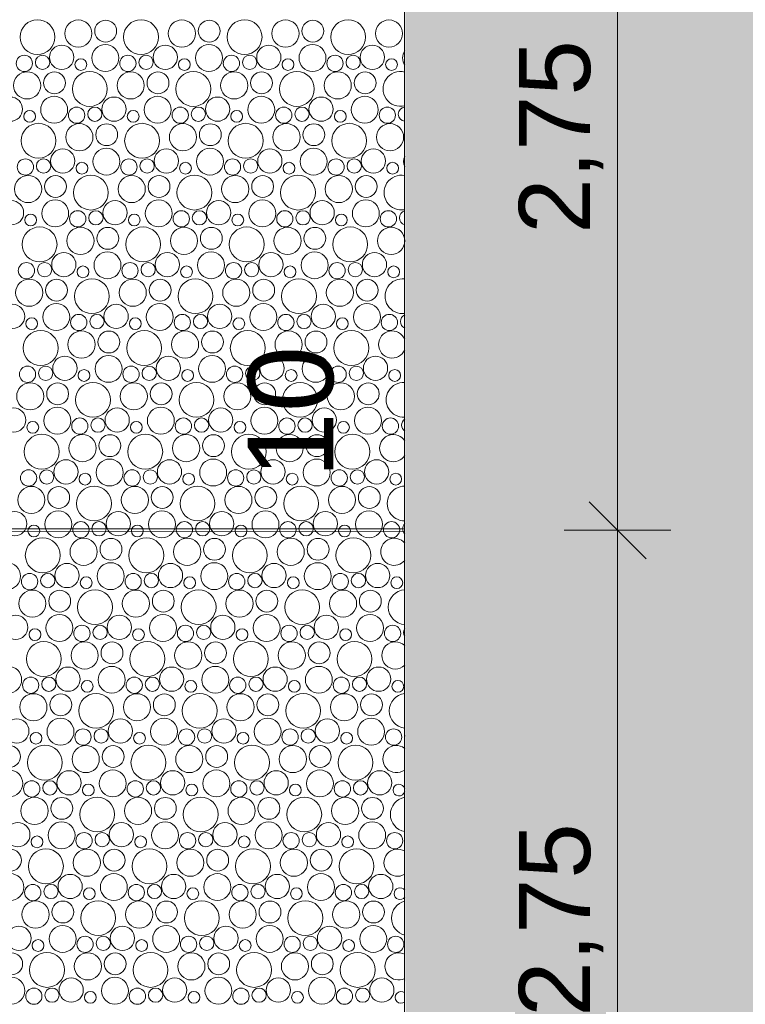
# Model space of a CAD drawing. Header units: metres. Extents: x -167 to 338, y -186 to 508.
# Tile 142 of 256: x 76.31 to 78.86, y 26.08 to 29.54. Entities that reach past the tile are written whole.
import ezdxf
from ezdxf.enums import TextEntityAlignment as Align

# ---------------------------------------------------------------- set-up
doc = ezdxf.new("R2010")
doc.units = ezdxf.units.M
doc.header["$MEASUREMENT"] = 0
doc.linetypes.add('Öffnungslinie Tür Fenster', pattern=[0.23, 0.15, -0.08])
for name, color, linetype in [('60 Gelände 2D Übersicht', 7, 'Continuous'), ('60 Stellplätze', 7, 'Continuous'), ('94 Genehmigungsplanung Bemaßung', 7, 'Continuous')]:
    doc.layers.add(name, color=color, linetype=linetype)
doc.styles.add('ERSTELLTER_STIL_1', font='arial.ttf')
doc.styles.add('ERSTELLTER_STIL_2', font='arial.ttf')
doc.dimstyles.new('ERSTELLTER_STIL__2', dxfattribs={"dimtxt": 0.25, "dimasz": 0.19, "dimexe": 0.18, "dimexo": 0.1, "dimgap": 0, "dimtad": 1, "dimzin": 0, "dimdsep": 46, "dimtxsty": 'ERSTELLTER_STIL_1', "dimblk": 'ARROWHEAD_6', "dimblk1": 'ARROWHEAD_6', "dimblk2": 'ARROWHEAD_6', "dimcen": 0.09, "dimclrd": 7, "dimclre": 7, "dimclrt": 7, "dimazin": 0, "dimtfac": 1, "dimtdec": 4, "dimtmove": 0, "dimatfit": 3, "dimfxl": 1, "dimtolj": 1, "dimtzin": 0, "dimarcsym": 0})

# ---------------------------------------------------------------- blocks, each defined once
blk = doc.blocks.new('*X45', base_point=(27236.1321, 33357.279))
at = {"layer": '60 Gelände 2D Übersicht', "color": 9, "linetype": 'Continuous', "lineweight": 18}
for centre, radius in [((76.3742, 29.481), 0.0612), ((76.5178, 29.4934), 0.0477), ((76.6138, 29.5022), 0.0384), ((76.7379, 29.481), 0.0612), ((76.8815, 29.4934), 0.0477), ((76.9775, 29.5022), 0.0384), ((77.1017, 29.481), 0.0612), ((77.2452, 29.4934), 0.0477), ((77.3413, 29.5022), 0.0384), ((77.4654, 29.481), 0.0612), ((77.6089, 29.4934), 0.0477), ((76.4593, 29.41), 0.0426), ((76.6128, 29.4079), 0.0473), ((76.823, 29.41), 0.0426), ((76.9765, 29.4079), 0.0473), ((77.1868, 29.41), 0.0426), ((77.3402, 29.4079), 0.0473), ((77.5505, 29.41), 0.0426), ((76.3281, 29.3888), 0.0286), ((76.392, 29.3923), 0.0251), ((76.5267, 29.3846), 0.0207), ((76.6918, 29.3888), 0.0286), ((76.7557, 29.3923), 0.0251), ((76.8904, 29.3846), 0.0207), ((77.0556, 29.3888), 0.0286), ((77.1194, 29.3923), 0.0251), ((77.2541, 29.3846), 0.0207), ((77.4193, 29.3888), 0.0286), ((77.4831, 29.3923), 0.0251), ((77.6178, 29.3846), 0.0207), ((76.3378, 29.3114), 0.0477), ((76.4338, 29.3202), 0.0384), ((76.5579, 29.299), 0.0612), ((76.7015, 29.3114), 0.0477), ((76.7975, 29.3202), 0.0384), ((76.9217, 29.299), 0.0612), ((77.0652, 29.3114), 0.0477), ((77.1613, 29.3202), 0.0384), ((77.2854, 29.299), 0.0612), ((77.4289, 29.3114), 0.0477), ((77.525, 29.3202), 0.0384), ((76.2793, 29.228), 0.0426), ((76.4328, 29.2259), 0.0473), ((76.643, 29.228), 0.0426), ((76.7965, 29.2259), 0.0473), ((77.0068, 29.228), 0.0426), ((77.1602, 29.2259), 0.0473), ((77.3705, 29.228), 0.0426), ((77.5239, 29.2259), 0.0473), ((76.3467, 29.2026), 0.0207), ((76.5118, 29.2068), 0.0286), ((76.5757, 29.2103), 0.0251), ((76.7104, 29.2026), 0.0207), ((76.8756, 29.2068), 0.0286), ((76.9394, 29.2103), 0.0251), ((77.0741, 29.2026), 0.0207), ((77.2393, 29.2068), 0.0286), ((77.3031, 29.2103), 0.0251), ((77.4378, 29.2026), 0.0207), ((77.603, 29.2068), 0.0286), ((76.3779, 29.117), 0.0612), ((76.5215, 29.1294), 0.0477), ((76.6175, 29.1382), 0.0384), ((76.7417, 29.117), 0.0612), ((76.8852, 29.1294), 0.0477), ((76.9813, 29.1382), 0.0384), ((77.1054, 29.117), 0.0612), ((77.2489, 29.1294), 0.0477), ((77.345, 29.1382), 0.0384), ((77.4691, 29.117), 0.0612), ((77.6126, 29.1294), 0.0477), ((76.463, 29.0461), 0.0426), ((76.6165, 29.0439), 0.0473), ((76.8268, 29.0461), 0.0426), ((76.9802, 29.0439), 0.0473), ((77.1905, 29.0461), 0.0426), ((77.3439, 29.0439), 0.0473), ((77.5542, 29.0461), 0.0426), ((76.3318, 29.0248), 0.0286), ((76.3957, 29.0283), 0.0251), ((76.6956, 29.0248), 0.0286), ((76.7594, 29.0283), 0.0251), ((77.0593, 29.0248), 0.0286), ((77.1231, 29.0283), 0.0251), ((77.423, 29.0248), 0.0286), ((77.4868, 29.0283), 0.0251), ((76.5304, 29.0206), 0.0207), ((76.8941, 29.0206), 0.0207), ((77.2578, 29.0206), 0.0207), ((77.6215, 29.0206), 0.0207), ((76.3415, 28.9474), 0.0477), ((76.4375, 28.9563), 0.0384), ((76.5617, 28.935), 0.0612), ((76.7052, 28.9474), 0.0477), ((76.8013, 28.9563), 0.0384), ((76.9254, 28.935), 0.0612), ((77.0689, 28.9474), 0.0477), ((77.165, 28.9563), 0.0384), ((77.2891, 28.935), 0.0612), ((77.4326, 28.9474), 0.0477), ((77.5287, 28.9563), 0.0384), ((76.4365, 28.8619), 0.0473), ((76.8002, 28.8619), 0.0473), ((77.1639, 28.8619), 0.0473), ((77.5276, 28.8619), 0.0473), ((76.283, 28.8641), 0.0426), ((76.6468, 28.8641), 0.0426), ((77.0105, 28.8641), 0.0426), ((77.3742, 28.8641), 0.0426), ((76.3504, 28.8386), 0.0207), ((76.5156, 28.8428), 0.0286), ((76.5794, 28.8463), 0.0251), ((76.7141, 28.8386), 0.0207), ((76.8793, 28.8428), 0.0286), ((76.9431, 28.8463), 0.0251), ((77.0778, 28.8386), 0.0207), ((77.243, 28.8428), 0.0286), ((77.3068, 28.8463), 0.0251), ((77.4415, 28.8386), 0.0207), ((77.6067, 28.8428), 0.0286), ((76.3817, 28.753), 0.0612), ((76.5252, 28.7654), 0.0477), ((76.6213, 28.7743), 0.0384), ((76.7454, 28.753), 0.0612), ((76.8889, 28.7654), 0.0477), ((76.985, 28.7743), 0.0384), ((77.1091, 28.753), 0.0612), ((77.2526, 28.7654), 0.0477), ((77.3487, 28.7743), 0.0384), ((77.4728, 28.753), 0.0612), ((77.6163, 28.7654), 0.0477), ((76.4668, 28.6821), 0.0426), ((76.6202, 28.6799), 0.0473), ((76.8305, 28.6821), 0.0426), ((76.9839, 28.6799), 0.0473), ((77.1942, 28.6821), 0.0426), ((77.3476, 28.6799), 0.0473), ((77.5579, 28.6821), 0.0426), ((76.3356, 28.6608), 0.0286), ((76.3994, 28.6643), 0.0251), ((76.5341, 28.6566), 0.0207), ((76.6993, 28.6608), 0.0286), ((76.7631, 28.6643), 0.0251), ((76.8978, 28.6566), 0.0207), ((77.063, 28.6608), 0.0286), ((77.1268, 28.6643), 0.0251), ((77.2615, 28.6566), 0.0207), ((77.4267, 28.6608), 0.0286), ((77.4905, 28.6643), 0.0251), ((77.6253, 28.6566), 0.0207), ((76.5654, 28.571), 0.0612), ((76.9291, 28.571), 0.0612), ((77.2928, 28.571), 0.0612), ((76.3452, 28.5834), 0.0477), ((76.4413, 28.5923), 0.0384), ((76.7089, 28.5834), 0.0477), ((76.805, 28.5923), 0.0384), ((77.0726, 28.5834), 0.0477), ((77.1687, 28.5923), 0.0384), ((77.4363, 28.5834), 0.0477), ((77.5324, 28.5923), 0.0384), ((76.2868, 28.5001), 0.0426), ((76.4402, 28.4979), 0.0473), ((76.6505, 28.5001), 0.0426), ((76.8039, 28.4979), 0.0473), ((77.0142, 28.5001), 0.0426), ((77.1676, 28.4979), 0.0473), ((77.3779, 28.5001), 0.0426), ((77.5314, 28.4979), 0.0473), ((76.3541, 28.4746), 0.0207), ((76.5193, 28.4788), 0.0286), ((76.5831, 28.4823), 0.0251), ((76.7178, 28.4746), 0.0207), ((76.883, 28.4788), 0.0286), ((76.9468, 28.4823), 0.0251), ((77.0815, 28.4746), 0.0207), ((77.2467, 28.4788), 0.0286), ((77.3105, 28.4823), 0.0251), ((77.4453, 28.4746), 0.0207), ((77.6104, 28.4788), 0.0286), ((76.3854, 28.389), 0.0612), ((76.5289, 28.4014), 0.0477), ((76.625, 28.4103), 0.0384), ((76.7491, 28.389), 0.0612), ((76.8926, 28.4014), 0.0477), ((76.9887, 28.4103), 0.0384), ((77.1128, 28.389), 0.0612), ((77.2563, 28.4014), 0.0477), ((77.3524, 28.4103), 0.0384), ((77.4765, 28.389), 0.0612), ((76.4705, 28.3181), 0.0426), ((76.6239, 28.3159), 0.0473), ((76.8342, 28.3181), 0.0426), ((76.9876, 28.3159), 0.0473), ((77.1979, 28.3181), 0.0426), ((77.3514, 28.3159), 0.0473), ((77.5616, 28.3181), 0.0426), ((76.3393, 28.2968), 0.0286), ((76.4031, 28.3003), 0.0251), ((76.703, 28.2968), 0.0286), ((76.7668, 28.3003), 0.0251), ((77.0667, 28.2968), 0.0286), ((77.1305, 28.3003), 0.0251), ((77.4304, 28.2968), 0.0286), ((77.4942, 28.3003), 0.0251), ((76.5378, 28.2926), 0.0207), ((76.9015, 28.2926), 0.0207), ((77.2653, 28.2926), 0.0207), ((77.629, 28.2926), 0.0207), ((76.3489, 28.2194), 0.0477), ((76.445, 28.2283), 0.0384), ((76.5691, 28.207), 0.0612), ((76.7126, 28.2194), 0.0477), ((76.8087, 28.2283), 0.0384), ((76.9328, 28.207), 0.0612), ((77.0763, 28.2194), 0.0477), ((77.1724, 28.2283), 0.0384), ((77.2965, 28.207), 0.0612), ((77.44, 28.2194), 0.0477), ((77.5361, 28.2283), 0.0384), ((76.2905, 28.1361), 0.0426), ((76.4439, 28.1339), 0.0473), ((76.6542, 28.1361), 0.0426), ((76.8076, 28.1339), 0.0473), ((77.0179, 28.1361), 0.0426), ((77.1714, 28.1339), 0.0473), ((77.3816, 28.1361), 0.0426), ((77.5351, 28.1339), 0.0473), ((76.3578, 28.1106), 0.0207), ((76.523, 28.1148), 0.0286), ((76.5868, 28.1183), 0.0251), ((76.7215, 28.1106), 0.0207), ((76.8867, 28.1148), 0.0286), ((76.9505, 28.1183), 0.0251), ((77.0853, 28.1106), 0.0207), ((77.2504, 28.1148), 0.0286), ((77.3142, 28.1183), 0.0251), ((77.449, 28.1106), 0.0207), ((77.6141, 28.1148), 0.0286), ((76.3891, 28.025), 0.0612), ((76.5326, 28.0375), 0.0477), ((76.6287, 28.0463), 0.0384), ((76.7528, 28.025), 0.0612), ((76.8963, 28.0375), 0.0477), ((76.9924, 28.0463), 0.0384), ((77.1165, 28.025), 0.0612), ((77.26, 28.0375), 0.0477), ((77.3561, 28.0463), 0.0384), ((77.4802, 28.025), 0.0612), ((76.4742, 27.9541), 0.0426), ((76.6276, 27.9519), 0.0473), ((76.8379, 27.9541), 0.0426), ((76.9914, 27.9519), 0.0473), ((77.2016, 27.9541), 0.0426), ((77.3551, 27.9519), 0.0473), ((77.5653, 27.9541), 0.0426), ((76.343, 27.9328), 0.0286), ((76.4068, 27.9363), 0.0251), ((76.5415, 27.9287), 0.0207), ((76.7067, 27.9328), 0.0286), ((76.7705, 27.9363), 0.0251), ((76.9053, 27.9287), 0.0207), ((77.0704, 27.9328), 0.0286), ((77.1342, 27.9363), 0.0251), ((77.269, 27.9287), 0.0207), ((77.4341, 27.9328), 0.0286), ((77.4979, 27.9363), 0.0251), ((77.6327, 27.9287), 0.0207), ((76.3526, 27.8555), 0.0477), ((76.4487, 27.8643), 0.0384), ((76.5728, 27.843), 0.0612), ((76.7163, 27.8555), 0.0477), ((76.8124, 27.8643), 0.0384), ((76.9365, 27.843), 0.0612), ((77.08, 27.8555), 0.0477), ((77.1761, 27.8643), 0.0384), ((77.3002, 27.843), 0.0612), ((77.4438, 27.8555), 0.0477), ((77.5398, 27.8643), 0.0384), ((76.2942, 27.7721), 0.0426), ((76.4476, 27.7699), 0.0473), ((76.6579, 27.7721), 0.0426), ((76.8114, 27.7699), 0.0473), ((77.0216, 27.7721), 0.0426), ((77.1751, 27.7699), 0.0473), ((77.3853, 27.7721), 0.0426), ((77.5388, 27.7699), 0.0473), ((76.3615, 27.7467), 0.0207), ((76.5267, 27.7508), 0.0286), ((76.5905, 27.7543), 0.0251), ((76.7253, 27.7467), 0.0207), ((76.8904, 27.7508), 0.0286), ((76.9542, 27.7543), 0.0251), ((77.089, 27.7467), 0.0207), ((77.2541, 27.7508), 0.0286), ((77.3179, 27.7543), 0.0251), ((77.4527, 27.7467), 0.0207), ((77.6178, 27.7508), 0.0286), ((76.3928, 27.661), 0.0612), ((76.5363, 27.6735), 0.0477), ((76.6324, 27.6823), 0.0384), ((76.7565, 27.661), 0.0612), ((76.9, 27.6735), 0.0477), ((76.9961, 27.6823), 0.0384), ((77.1202, 27.661), 0.0612), ((77.2638, 27.6735), 0.0477), ((77.3598, 27.6823), 0.0384), ((77.4839, 27.661), 0.0612), ((76.2676, 27.5879), 0.0473), ((76.4779, 27.5901), 0.0426), ((76.6314, 27.5879), 0.0473), ((76.8416, 27.5901), 0.0426), ((76.9951, 27.5879), 0.0473), ((77.2053, 27.5901), 0.0426), ((77.3588, 27.5879), 0.0473), ((77.569, 27.5901), 0.0426), ((76.3467, 27.5688), 0.0286), ((76.4105, 27.5724), 0.0251), ((76.7104, 27.5688), 0.0286), ((76.7742, 27.5724), 0.0251), ((77.0741, 27.5688), 0.0286), ((77.1379, 27.5724), 0.0251), ((77.4378, 27.5688), 0.0286), ((77.5016, 27.5724), 0.0251), ((76.5453, 27.5647), 0.0207), ((76.909, 27.5647), 0.0207), ((77.2727, 27.5647), 0.0207), ((77.6364, 27.5647), 0.0207), ((76.3563, 27.4915), 0.0477), ((76.4524, 27.5003), 0.0384), ((76.5765, 27.479), 0.0612), ((76.72, 27.4915), 0.0477), ((76.8161, 27.5003), 0.0384), ((76.9402, 27.479), 0.0612), ((77.0838, 27.4915), 0.0477), ((77.1798, 27.5003), 0.0384), ((77.3039, 27.479), 0.0612), ((77.4475, 27.4915), 0.0477), ((77.5435, 27.5003), 0.0384), ((76.2979, 27.4081), 0.0426), ((76.4514, 27.4059), 0.0473), ((76.6616, 27.4081), 0.0426), ((76.8151, 27.4059), 0.0473), ((77.0253, 27.4081), 0.0426), ((77.1788, 27.4059), 0.0473), ((77.389, 27.4081), 0.0426), ((77.5425, 27.4059), 0.0473), ((76.3653, 27.3827), 0.0207), ((76.5304, 27.3868), 0.0286), ((76.5942, 27.3904), 0.0251), ((76.729, 27.3827), 0.0207), ((76.8941, 27.3868), 0.0286), ((76.9579, 27.3904), 0.0251), ((77.0927, 27.3827), 0.0207), ((77.2578, 27.3868), 0.0286), ((77.3216, 27.3904), 0.0251), ((77.4564, 27.3827), 0.0207), ((77.6215, 27.3868), 0.0286), ((76.3965, 27.297), 0.0612), ((76.54, 27.3095), 0.0477), ((76.6361, 27.3183), 0.0384), ((76.7602, 27.297), 0.0612), ((76.9038, 27.3095), 0.0477), ((76.9998, 27.3183), 0.0384), ((77.1239, 27.297), 0.0612), ((77.2675, 27.3095), 0.0477), ((77.3635, 27.3183), 0.0384), ((77.4876, 27.297), 0.0612), ((76.2714, 27.2239), 0.0473), ((76.4816, 27.2261), 0.0426), ((76.6351, 27.2239), 0.0473), ((76.8453, 27.2261), 0.0426), ((76.9988, 27.2239), 0.0473), ((77.209, 27.2261), 0.0426), ((77.3625, 27.2239), 0.0473), ((77.5727, 27.2261), 0.0426), ((76.3504, 27.2048), 0.0286), ((76.4142, 27.2084), 0.0251), ((76.549, 27.2007), 0.0207), ((76.7141, 27.2048), 0.0286), ((76.7779, 27.2084), 0.0251), ((76.9127, 27.2007), 0.0207), ((77.0778, 27.2048), 0.0286), ((77.1416, 27.2084), 0.0251), ((77.2764, 27.2007), 0.0207), ((77.4415, 27.2048), 0.0286), ((77.5053, 27.2084), 0.0251), ((77.6401, 27.2007), 0.0207), ((76.36, 27.1275), 0.0477), ((76.4561, 27.1363), 0.0384), ((76.5802, 27.115), 0.0612), ((76.7238, 27.1275), 0.0477), ((76.8198, 27.1363), 0.0384), ((76.9439, 27.115), 0.0612), ((77.0875, 27.1275), 0.0477), ((77.1835, 27.1363), 0.0384), ((77.3076, 27.115), 0.0612), ((77.4512, 27.1275), 0.0477), ((77.5472, 27.1363), 0.0384), ((76.3016, 27.0441), 0.0426), ((76.4551, 27.0419), 0.0473), ((76.6653, 27.0441), 0.0426), ((76.8188, 27.0419), 0.0473), ((77.029, 27.0441), 0.0426), ((77.1825, 27.0419), 0.0473), ((77.3927, 27.0441), 0.0426), ((77.5462, 27.0419), 0.0473), ((76.5341, 27.0228), 0.0286), ((76.5979, 27.0264), 0.0251), ((76.8978, 27.0228), 0.0286), ((76.9616, 27.0264), 0.0251), ((77.2615, 27.0228), 0.0286), ((77.3253, 27.0264), 0.0251), ((77.6252, 27.0228), 0.0286), ((76.369, 27.0187), 0.0207), ((76.7327, 27.0187), 0.0207), ((77.0964, 27.0187), 0.0207), ((77.4601, 27.0187), 0.0207), ((76.2761, 26.9543), 0.0384), ((76.4002, 26.933), 0.0612), ((76.5438, 26.9455), 0.0477), ((76.6398, 26.9543), 0.0384), ((76.7639, 26.933), 0.0612), ((76.9075, 26.9455), 0.0477), ((77.0035, 26.9543), 0.0384), ((77.1276, 26.933), 0.0612), ((77.2712, 26.9455), 0.0477), ((77.3672, 26.9543), 0.0384), ((77.4913, 26.933), 0.0612), ((76.2751, 26.8599), 0.0473), ((76.4853, 26.8621), 0.0426), ((76.6388, 26.8599), 0.0473), ((76.849, 26.8621), 0.0426), ((77.0025, 26.8599), 0.0473), ((77.2127, 26.8621), 0.0426), ((77.3662, 26.8599), 0.0473), ((77.5764, 26.8621), 0.0426), ((76.3541, 26.8408), 0.0286), ((76.4179, 26.8444), 0.0251), ((76.7178, 26.8408), 0.0286), ((76.7816, 26.8444), 0.0251), ((77.0815, 26.8408), 0.0286), ((77.1453, 26.8444), 0.0251), ((77.4452, 26.8408), 0.0286), ((77.509, 26.8444), 0.0251), ((76.5527, 26.8367), 0.0207), ((76.9164, 26.8367), 0.0207), ((77.2801, 26.8367), 0.0207), ((76.3638, 26.7635), 0.0477), ((76.4598, 26.7723), 0.0384), ((76.5839, 26.751), 0.0612), ((76.7275, 26.7635), 0.0477), ((76.8235, 26.7723), 0.0384), ((76.9476, 26.751), 0.0612), ((77.0912, 26.7635), 0.0477), ((77.1872, 26.7723), 0.0384), ((77.3113, 26.751), 0.0612), ((77.4549, 26.7635), 0.0477), ((77.5509, 26.7723), 0.0384), ((76.3053, 26.6801), 0.0426), ((76.4588, 26.6779), 0.0473), ((76.669, 26.6801), 0.0426), ((76.8225, 26.6779), 0.0473), ((77.0327, 26.6801), 0.0426), ((77.1862, 26.6779), 0.0473), ((77.3964, 26.6801), 0.0426), ((77.5499, 26.6779), 0.0473), ((76.3727, 26.6547), 0.0207), ((76.5378, 26.6588), 0.0286), ((76.6016, 26.6624), 0.0251), ((76.7364, 26.6547), 0.0207), ((76.9015, 26.6588), 0.0286), ((76.9653, 26.6624), 0.0251), ((77.1001, 26.6547), 0.0207), ((77.2652, 26.6588), 0.0286), ((77.329, 26.6624), 0.0251), ((77.4638, 26.6547), 0.0207), ((77.6289, 26.6588), 0.0286), ((76.2798, 26.5903), 0.0384), ((76.4039, 26.569), 0.0612), ((76.5475, 26.5815), 0.0477), ((76.6435, 26.5903), 0.0384), ((76.7676, 26.569), 0.0612), ((76.9112, 26.5815), 0.0477), ((77.0072, 26.5903), 0.0384), ((77.1313, 26.569), 0.0612), ((77.2749, 26.5815), 0.0477), ((77.3709, 26.5903), 0.0384), ((77.495, 26.569), 0.0612), ((76.2788, 26.4959), 0.0473), ((76.489, 26.4981), 0.0426), ((76.6425, 26.4959), 0.0473), ((76.8527, 26.4981), 0.0426), ((77.0062, 26.4959), 0.0473), ((77.2164, 26.4981), 0.0426), ((77.3699, 26.4959), 0.0473), ((77.5801, 26.4981), 0.0426), ((76.3578, 26.4768), 0.0286), ((76.4216, 26.4804), 0.0251), ((76.5564, 26.4727), 0.0207), ((76.7215, 26.4768), 0.0286), ((76.7853, 26.4804), 0.0251), ((76.9201, 26.4727), 0.0207), ((77.0852, 26.4768), 0.0286), ((77.149, 26.4804), 0.0251), ((77.2838, 26.4727), 0.0207), ((77.4489, 26.4768), 0.0286), ((77.5127, 26.4804), 0.0251), ((76.3675, 26.3995), 0.0477), ((76.4635, 26.4083), 0.0384), ((76.5876, 26.387), 0.0612), ((76.7312, 26.3995), 0.0477), ((76.8272, 26.4083), 0.0384), ((76.9513, 26.387), 0.0612), ((77.0949, 26.3995), 0.0477), ((77.1909, 26.4083), 0.0384), ((77.315, 26.387), 0.0612), ((77.4586, 26.3995), 0.0477), ((77.5546, 26.4083), 0.0384), ((76.309, 26.3161), 0.0426), ((76.4625, 26.3139), 0.0473), ((76.6727, 26.3161), 0.0426), ((76.8262, 26.3139), 0.0473), ((77.0364, 26.3161), 0.0426), ((77.1899, 26.3139), 0.0473), ((77.4001, 26.3161), 0.0426), ((77.5536, 26.3139), 0.0473), ((76.5415, 26.2948), 0.0286), ((76.6053, 26.2984), 0.0251), ((76.9052, 26.2948), 0.0286), ((76.969, 26.2984), 0.0251), ((77.2689, 26.2948), 0.0286), ((77.3327, 26.2984), 0.0251), ((77.6326, 26.2948), 0.0286), ((76.3764, 26.2907), 0.0207), ((76.7401, 26.2907), 0.0207), ((77.1038, 26.2907), 0.0207), ((77.4675, 26.2907), 0.0207), ((76.2835, 26.2263), 0.0384), ((76.4076, 26.205), 0.0612), ((76.5512, 26.2175), 0.0477), ((76.6472, 26.2263), 0.0384), ((76.7713, 26.205), 0.0612), ((76.9149, 26.2175), 0.0477), ((77.0109, 26.2263), 0.0384), ((77.135, 26.205), 0.0612), ((77.2786, 26.2175), 0.0477), ((77.3746, 26.2263), 0.0384), ((77.4987, 26.205), 0.0612), ((76.2825, 26.1319), 0.0473), ((76.4927, 26.1341), 0.0426), ((76.6462, 26.1319), 0.0473), ((76.8564, 26.1341), 0.0426), ((77.0099, 26.1319), 0.0473), ((77.2201, 26.1341), 0.0426), ((77.3736, 26.1319), 0.0473), ((77.5838, 26.1341), 0.0426), ((76.3615, 26.1128), 0.0286), ((76.4253, 26.1164), 0.0251), ((76.5601, 26.1087), 0.0207), ((76.7252, 26.1128), 0.0286), ((76.789, 26.1164), 0.0251), ((76.9238, 26.1087), 0.0207), ((77.0889, 26.1128), 0.0286), ((77.1527, 26.1164), 0.0251), ((77.2875, 26.1087), 0.0207), ((77.4526, 26.1128), 0.0286), ((77.5165, 26.1164), 0.0251)]:
    blk.add_circle(centre, radius, dxfattribs=at)
for centre, radius, start, end in [((77.7039, 29.4079), 0.0473, 147.3477, 212.6523), ((77.6491, 29.299), 0.0612, 75.7769, 284.2231), ((77.6668, 29.2103), 0.0251, 96.1585, 263.8415), ((77.7076, 29.0439), 0.0473, 156.9745, 203.0255), ((77.6528, 28.935), 0.0612, 79.3313, 280.6687), ((77.6705, 28.8463), 0.0251, 104.7824, 255.2176), ((77.6565, 28.571), 0.0612, 82.8447, 277.1553), ((77.6742, 28.4823), 0.0251, 113.7669, 246.2331), ((77.62, 28.4014), 0.0477, 22.5463, 337.4537), ((77.6602, 28.207), 0.0612, 86.3311, 273.6689), ((77.6779, 28.1183), 0.0251, 123.4278, 236.5722), ((77.6238, 28.0375), 0.0477, 32.2367, 327.7633), ((77.6639, 27.843), 0.0612, 89.804, 270.196), ((77.6816, 27.7543), 0.0251, 134.3272, 225.6728), ((77.6275, 27.6735), 0.0477, 39.8134, 320.1866), ((77.6676, 27.479), 0.0612, 93.2761, 266.7239), ((77.6853, 27.3904), 0.0251, 147.8463, 212.1537), ((77.6312, 27.3095), 0.0477, 46.337, 313.663), ((77.6713, 27.115), 0.0612, 96.7604, 263.2396), ((77.689, 27.0264), 0.0251, 173.9838, 186.0162), ((77.6349, 26.9455), 0.0477, 52.2152, 307.7848), ((77.6438, 26.8367), 0.0207, 10.6846, 349.3154), ((77.675, 26.751), 0.0612, 100.27, 259.73), ((77.6386, 26.5815), 0.0477, 57.6575, 302.3425), ((77.6475, 26.4727), 0.0207, 36.5492, 323.4508), ((77.6787, 26.387), 0.0612, 103.8191, 256.1809), ((77.6423, 26.2175), 0.0477, 62.7894, 297.2106), ((77.6512, 26.1087), 0.0207, 51.3891, 308.6109)]:
    blk.add_arc(centre, radius, start, end, dxfattribs=at)
blk = doc.blocks.new('*D537', base_point=(27236.1321, 33357.279))
at = {"layer": '94 Genehmigungsplanung Bemaßung', "color": 7, "linetype": 'Continuous', "lineweight": 13}
for p, q in [((78.3117, 27.8491), (78.5117, 27.6491)), ((78.5992, 27.7491), (78.2242, 27.7491)), ((78.4117, 24.9991), (78.4117, 27.7491)), ((78.3117, 25.0991), (78.5117, 24.8991)), ((78.5992, 24.9991), (78.2242, 24.9991))]:
    blk.add_line(p, q, dxfattribs=at)
at = {"layer": '94 Genehmigungsplanung Bemaßung', "color": 7, "lineweight": 13, "insert": (78.3617, 26.0404), "char_height": 0.25, "attachment_point": 7, "rotation": 90, "style": 'ERSTELLTER_STIL_1'}
blk.add_mtext('\\A1;{\\pql;\\fArial|b0|i0|c0|p0;\\W1.000000;2,75}', dxfattribs=at)
blk = doc.blocks.new('ARROWHEAD_6')
at = {"color": 0, "linetype": 'Continuous', "lineweight": 0}
for p, q in [((-0.5, -0.5), (0.5, 0.5)), ((0, 0), (-1, 0))]:
    blk.add_line(p, q, dxfattribs=at)
blk = doc.blocks.new('*D538', base_point=(27236.1321, 33357.279))
at = {"layer": '94 Genehmigungsplanung Bemaßung', "color": 7, "linetype": 'Continuous', "lineweight": 13}
for p, q in [((78.3117, 30.5991), (78.5117, 30.3991)), ((78.5992, 30.4991), (78.2242, 30.4991)), ((78.4117, 27.7491), (78.4117, 30.4991)), ((78.3117, 27.8491), (78.5117, 27.6491)), ((78.5992, 27.7491), (78.2242, 27.7491))]:
    blk.add_line(p, q, dxfattribs=at)
at = {"layer": '94 Genehmigungsplanung Bemaßung', "color": 7, "lineweight": 13, "insert": (78.3617, 28.7904), "char_height": 0.25, "attachment_point": 7, "rotation": 90, "style": 'ERSTELLTER_STIL_1'}
blk.add_mtext('\\A1;{\\pql;\\fArial|b0|i0|c0|p0;\\W1.000000;2,75}', dxfattribs=at)
blk = doc.blocks.new('Parkplätze 27')
at = {"layer": '60 Stellplätze', "color": 7, "linetype": 'Continuous', "lineweight": 13, "flags": 128}
blk.add_lwpolyline([(8.245, 0), (8.255, 0), (8.255, 5.4989), (8.245, 5.4989)], close=True, dxfattribs=at)
at = {"layer": '60 Stellplätze', "color": 7, "linetype": 'Continuous', "lineweight": 13, "style": 'ERSTELLTER_STIL_2'}
for tag, p in [('num_start_0', (0.4, 0.4171)), ('num_start_1', (3.15, 0.4171)), ('num_start_2', (5.9, 0.4146)), ('num_start_3', (8.65, 0.4171)), ('num_start_4', (11.4, 0.4146)), ('num_start_5', (14.15, 0.4146))]:
    blk.add_attdef(tag, text='', height=0.3, dxfattribs=at).set_placement(p, align=Align.MIDDLE_CENTER)

msp = doc.modelspace()

# ---------------------------------------------------------------- hatches: boundary and pattern name
at = {"layer": '60 Gelände 2D Übersicht', "linetype": 'Continuous', "lineweight": 18}
h = msp.add_hatch(dxfattribs=at)
h.set_pattern_fill('Mörtel_0001', color=8, style=0, pattern_type=2)
h.set_pattern_definition([(45, (27236.1321, 33357.62905), (-0.11136931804, 0.11136931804), [0, -0.105, 0, -0.1575]), (110, (27236.4821, 33357.62905), (0.1480015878, 0.0538681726), [0, -0.077, 0, -0.133])])
h.paths.add_polyline_path([(58.1615, 45.7496), (66.6638, 45.7501), (66.663, 37.5001), (77.6619, 37.5142), (77.6627, 45.7491), (84.1676, 45.7491), (84.1668, 37.4991), (95.1657, 37.4991), (95.1665, 45.7491), (101.6703, 45.7491), (101.6703, 14.5263), (95.1658, 14.3351), (95.1689, 36.0142), (84.17, 36.0153), (84.1681, 14.0509), (77.6707, 13.994), (77.6638, 36.0132), (66.6649, 35.9991), (66.6638, 13.8829), (59.5867, 13.8829), (59.5867, 23.1797), (59.5867, 37.3459), (58.1625, 37.3459), (58.1625, 28.2047)])

# ---------------------------------------------------------------- linework, layer by layer
at = {"layer": '60 Stellplätze', "color": 7, "linetype": 'Continuous', "lineweight": 13}
msp.add_line((77.6625, 22.2491), (77.6638, 35.9991), dxfattribs=at)

# ---------------------------------------------------------------- block references
at = {"layer": '60 Gelände 2D Übersicht', "color": 9, "linetype": 'Öffnungslinie Tür Fenster', "lineweight": 18}
msp.add_blockref('*X45', (27236.1321, 33357.279), dxfattribs=at)
at = {"layer": '60 Stellplätze', "color": 7, "linetype": 'Continuous', "lineweight": 13}
ref = msp.add_blockref('Parkplätze 27', (77.6622, 19.4991), dxfattribs=dict(at, rotation=89.9945255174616))
ref.add_attrib('num_start_3', '10', dxfattribs={"color": 7, "linetype": 'Continuous', "lineweight": 13, "height": 0.3, "rotation": 89.9945, "style": 'ERSTELLTER_STIL_2'}).set_placement((77.2631, 28.1637), align=Align.MIDDLE_CENTER)

# ---------------------------------------------------------------- dimensions: what is measured, and where the dimension line sits
at = {"layer": '94 Genehmigungsplanung Bemaßung', "color": 7, "linetype": 'Continuous', "lineweight": 13}
for base, p1, p2, picture, middle in [((78.4117, 30.4991), (77.663, 27.7491), (77.6633, 30.4991), '*D538', (78.2367, 29.114)), ((78.4117, 27.7491), (77.6627, 24.9991), (77.663, 27.7491), '*D537', (78.2367, 26.364))]:
    dim = msp.add_linear_dim(base=base, p1=p1, p2=p2, angle=90, dimstyle='ERSTELLTER_STIL__2', dxfattribs=at)
    dim.commit()
    dim.dimension.update_dxf_attribs({"geometry": picture, "text_midpoint": middle, "dimtype": 160, "text_rotation": 90})

doc.saveas('drawing.dxf')
